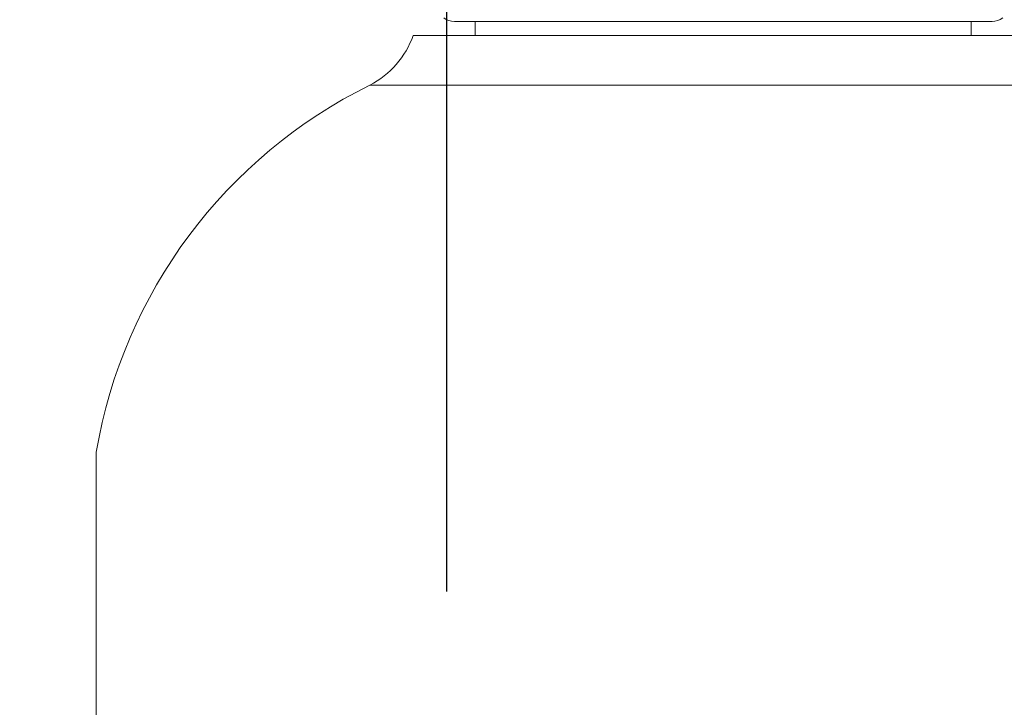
# Model space of a CAD drawing. Header units: centimetres. Extents: x -122 to 72759, y 3298 to 43172.
# Tile 184 of 243: x 31558 to 31572, y 17251 to 17261. Entities that reach past the tile are written whole.
import ezdxf
from ezdxf import colors
from ezdxf.entities.mleader import LeaderData, LeaderLine
from ezdxf.math import Vec2, Vec3

# ---------------------------------------------------------------- set-up
doc = ezdxf.new("R2010")
doc.units = ezdxf.units.CM
doc.header["$MEASUREMENT"] = 0
doc.layers.get('0').update_dxf_attribs({"lineweight": 5})
for name, color, linetype, lineweight in [('IS_Text_Odbiornikow_Therm', 7, 'Continuous', 5), ('IS_Woda-PODSTROPEM-WZ', 140, 'Continuous', 30), ('San_urządzenia', 158, 'Continuous', 25)]:
    doc.layers.add(name, color=color, linetype=linetype, lineweight=lineweight)
doc.styles.add('IS_KS_wewn_opis', font='ARIALN.TTF', dxfattribs={"width": 0.8, "height": 18})

# ---------------------------------------------------------------- blocks, each defined once
blk = doc.blocks.new('G$C4145E6B9')
at = {"color": 0, "linetype": 'Continuous', "lineweight": 0, "extrusion": (0, 1, 0)}
for p, q in [((-47.52, -102.19), (30.52, -102.19)), ((-44.5, -104.21), (-44.5, -102.19)), ((27.5, -104.21), (27.5, -102.19)), ((-53.5, -104.21), (36.5, -104.21)), ((-59.78, -111.42), (42.78, -111.42)), ((-59.78, -111.42), (42.78, -111.42)), ((-99.5, -164.65), (-99.5, -372.76)), ((-99.5, -164.65), (-99.5, -372.76))]:
    blk.add_line(p, q, dxfattribs=at)
at = {"color": 0, "linetype": 'Continuous', "lineweight": 0}
for centre, radius, start, end in [((-47.52, -99.69), 2.5, 231.999, 270), ((-65.97, -99.69), 13.27, 297.8101, 340.1032), ((-27.56, -176.9), 72.97, 116.2045, 170.341)]:
    blk.add_arc(centre, radius, start, end, dxfattribs=at)
at = {"color": 0, "linetype": 'Continuous', "lineweight": 0, "extrusion": (0, 0, -1)}
for centre, radius, start, end in [((-30.52, -99.69), 2.5, 231.999, 270), ((65.97, -99.69), 13.27, 199.8968, 242.1899), ((27.56, -176.9), 72.97, 9.659, 63.7955)]:
    blk.add_arc(centre, radius, start, end, dxfattribs=at)
blk = doc.blocks.new('G$CB5497DE1')
at = {"layer": 'San_urządzenia', "xscale": 0.1, "yscale": 0.1, "zscale": 0.1}
blk.add_blockref('G$C4145E6B9', (-14.09, 6.09, -25), dxfattribs=at)
blk = doc.blocks.new('_ClosedBlank')
at = {"color": 0, "linetype": 'ByBlock', "lineweight": -2}
for p, q in [((-1, 0.1667), (0, 0)), ((-1, 0.1667), (-1, -0.1667)), ((0, 0), (-1, -0.1667))]:
    blk.add_line(p, q, dxfattribs=at)

msp = doc.modelspace()

# ---------------------------------------------------------------- linework, layer by layer
at = {"layer": 'IS_Woda-PODSTROPEM-WZ'}
msp.add_line((31564.01216, 17393.63232), (31564.01216, 17252.95344), dxfattribs=at)

# ---------------------------------------------------------------- block references
msp.add_blockref('G$CB5497DE1', (31582.97075, 17265.35095))

# ---------------------------------------------------------------- leaders
at = {"layer": 'IS_Text_Odbiornikow_Therm', "lineweight": 5}
ml = msp.add_multileader_mtext('Standard', dxfattribs=at)
ml.set_content('{\\W1;\\fTimes New Roman|b0|i0|c0|p0;15}', color=256, style='IS_KS_wewn_opis')
ml.set_leader_properties(color=256, linetype='ByLayer', lineweight=-1)
ml.set_arrow_properties(name='CLOSEDBLANK')
ml.build(insert=Vec2(0, 0))
ml.multileader.update_dxf_attribs({"text_left_attachment_type": 6, "text_right_attachment_type": 6, "dogleg_length": 5.01811, "arrow_head_size": 6.27263})
ctx = ml.context
ctx.base_point, ctx.char_height, ctx.arrow_head_size, ctx.landing_gap_size, ctx.plane_origin = Vec3(31506.1294, 17257.50953), 13, 6.27263, 1.25453, Vec3(31374.46549, 17122.58153)
ctx.left_attachment, ctx.right_attachment, ctx.text_align_type = 6, 6, 2
notes = []
notes.append((ctx, [(1, (1, 1, 0), (31529.33716, 17257.50953), (-1, 0), 5.01811, [(0, [(31565.9114, 17239.00216)], 0, [])])]))
ctx.mtext.insert, ctx.mtext.alignment, ctx.mtext.flow_direction = Vec3(31523.06453, 17270.73448), 3, 5
for ctx, leaders in notes:
    for number, flags, end, landing, length, lines in leaders:
        leader = LeaderData()
        leader.index, (leader.has_last_leader_line, leader.has_dogleg_vector, leader.attachment_direction) = number, flags
        leader.last_leader_point, leader.dogleg_vector, leader.dogleg_length = Vec3(end), Vec3(landing), length
        for number, points, colour, breaks in lines:
            line = LeaderLine()
            line.index, line.vertices, line.color, line.breaks = number, Vec3.list(points), colors.encode_raw_color(colour), breaks
            leader.lines.append(line)
        ctx.leaders.append(leader)

doc.saveas('drawing.dxf')
